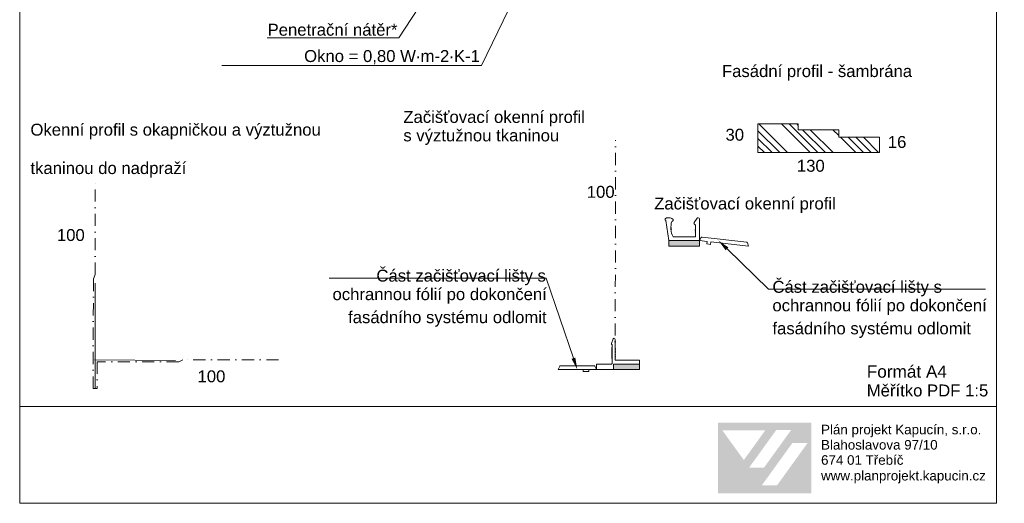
# Model space of a CAD drawing. Header units: millimetres. Extents: x -206567 to 17111, y -22400 to 134443.
# Tile 12 of 22: x -192330 to -191300, y 59639 to 60145. Entities that reach past the tile are written whole.
import ezdxf

# ---------------------------------------------------------------- set-up
doc = ezdxf.new("R2010")
doc.units = ezdxf.units.MM
doc.header["$MEASUREMENT"] = 0
doc.linetypes.add('VÝZTUŽNÁ_SÍŤ', pattern=[25.4, 12.7, -6.35, 0, -6.35])
doc.styles.add('GENEROVANÝ_STYL_1', font='txt')

msp = doc.modelspace()

# ---------------------------------------------------------------- hatches: boundary and pattern name
at = {"linetype": 'Continuous', "lineweight": 13}
h = msp.add_hatch(dxfattribs=at)
h.set_pattern_fill('ANSI34_0001', color=254, style=0, pattern_type=2)
h.set_pattern_definition([(135, (-191493.94, 60021), (23.865, 23.865), []), (135, (-191501.896, 60021), (23.865, 23.865), []), (135, (-191509.85, 60021), (23.865, 23.865), []), (135, (-191517.806, 60021), (23.865, 23.865), [])])
h.paths.add_polyline_path([(-191557.4, 60006), (-191430.4, 60006), (-191430.4, 60022), (-191472.9, 60022), (-191472.9, 60030), (-191515.4, 60030), (-191515.4, 60036), (-191557.4, 60036)])
at = {"linetype": 'Continuous', "lineweight": 20, "true_color": 0xff6600}
for points in [[(-191650.7, 59913.9), (-191650.7, 59908), (-191618.7, 59907.9), (-191618.7, 59913.9)], [(-191681.4, 59784.7), (-191708.4, 59784.7), (-191708.4, 59778.9), (-191681.4, 59779)]]:
    msp.add_hatch(color=30, dxfattribs=at).paths.add_polyline_path(points)
at = {"linetype": 'Continuous', "lineweight": 13}
for points in [[(-191591.2, 59903.7), (-191588.3, 59906.7), (-191598.7, 59913.9)], [(-191748.5, 59791.4), (-191752.4, 59790.1), (-191746.4, 59778.9)]]:
    msp.add_hatch(color=154, dxfattribs=at).paths.add_polyline_path(points)
h = msp.add_hatch(color=1, dxfattribs=at)
h.paths.add_polyline_path([(-191599.3, 59649.4), (-191501.5, 59649.4), (-191501.5, 59723.2), (-191599.3, 59723.2)])
h.paths.add_polyline_path([(-191594.8, 59715.4), (-191549.7, 59715.4), (-191572.2, 59684.2)], flags=0)
h.paths.add_polyline_path([(-191566.7, 59676.2), (-191538.4, 59715.5), (-191522.8, 59715.5), (-191551.1, 59676.2)], flags=0)
h.paths.add_polyline_path([(-191537.4, 59657.8), (-191553.3, 59657.8), (-191521.3, 59702.2), (-191505.4, 59702.2)], flags=0)

# ---------------------------------------------------------------- linework, layer by layer
at = {"color": 154, "linetype": 'Continuous', "lineweight": 13}
for p, q in [((-191758.5, 60393.2), (-191933.2, 60126.1)), ((-191755.9, 60284.5), (-191846.7, 60097.2)), ((-191935.2, 60126.1), (-192071, 60126.1)), ((-191933.2, 60126.1), (-191935.2, 60126.1)), ((-191848.7, 60097.2), (-192118.2, 60097.2)), ((-191846.7, 60097.2), (-191848.7, 60097.2)), ((-191589.7, 59905.2), (-191546.3, 59862.9)), ((-191780.9, 59874.5), (-192005.9, 59874.5)), ((-191778.9, 59874.5), (-191780.9, 59874.5)), ((-191750.5, 59790.8), (-191778.9, 59874.5)), ((-191546.3, 59862.9), (-191544.3, 59862.9)), ((-191544.3, 59862.9), (-191319.4, 59862.9)), ((-192329.7, 59740.3), (-191307.8, 59740.3))]:
    msp.add_line(p, q, dxfattribs=at)
at = {"color": 7, "linetype": 'VÝZTUŽNÁ_SÍŤ', "lineweight": 13}
msp.add_line((-191706.8, 59789), (-191706.3, 60019), dxfattribs=at)
at = {"color": 48, "linetype": 'Continuous', "lineweight": 20, "true_color": 0x5a400a}
for p, q in [((-191624.2, 59933), (-191621.1, 59937.4)), ((-191620.1, 59937.9), (-191619.9, 59937.9)), ((-191650.7, 59913.9), (-191653.8, 59934.9)), ((-191648.4, 59927.5), (-191648, 59927.3)), ((-191648.4, 59927.1), (-191648, 59927.3)), ((-191648.4, 59926.7), (-191648, 59926.5)), ((-191623, 59930.3), (-191624.1, 59931.5)), ((-191622.7, 59917.9), (-191622.7, 59929.5)), ((-191618.7, 59936.7), (-191618.7, 59913.9)), ((-191648.4, 59926.3), (-191648, 59926.5)), ((-191648.4, 59925.9), (-191647.9, 59925.7)), ((-191648.3, 59925.5), (-191647.9, 59925.7)), ((-191646.2, 59917.9), (-191622.7, 59917.9)), ((-191622.7, 59925.7), (-191623.1, 59925.5)), ((-191622.7, 59925.3), (-191623.1, 59925.5)), ((-191622.7, 59924.9), (-191623.1, 59924.7)), ((-191622.7, 59924.5), (-191623.1, 59924.7)), ((-191622.7, 59924.1), (-191623.1, 59923.9)), ((-191622.7, 59923.7), (-191623.1, 59923.9)), ((-191622.7, 59923.3), (-191623.1, 59923.1)), ((-191622.7, 59922.9), (-191623.1, 59923.1)), ((-191622.7, 59922.5), (-191623.1, 59922.3)), ((-191622.7, 59922.1), (-191623.1, 59922.3)), ((-191618.7, 59913.9), (-191616.7, 59917.3)), ((-191615.9, 59917.6), (-191569.2, 59912.2)), ((-191650.7, 59913.9), (-191650.7, 59908)), ((-191650.7, 59913.9), (-191618.7, 59913.9)), ((-191650.7, 59908), (-191618.7, 59907.9)), ((-191618.7, 59913.9), (-191618.7, 59907.9)), ((-191610.7, 59913), (-191618.7, 59913.9)), ((-191611, 59910.4), (-191610.7, 59913)), ((-191607.1, 59909.9), (-191611, 59910.4)), ((-191606.8, 59912.6), (-191607.1, 59909.9)), ((-191567.3, 59908), (-191606.8, 59912.6)), ((-191567.3, 59908), (-191568.5, 59911.7)), ((-191710.6, 59806.1), (-191709, 59811.1)), ((-191710.1, 59804.8), (-191710.1, 59785.3)), ((-191708.1, 59811.6), (-191707.9, 59811.6)), ((-191706.8, 59789), (-191706.8, 59810.4)), ((-191710.1, 59801.7), (-191710.5, 59801.5)), ((-191710.1, 59801.3), (-191710.5, 59801.5)), ((-191710.1, 59800.9), (-191710.5, 59800.7)), ((-191710.1, 59800.5), (-191710.5, 59800.7)), ((-191710.1, 59800.1), (-191710.5, 59799.9)), ((-191710.1, 59799.7), (-191710.5, 59799.9)), ((-191710.1, 59799.3), (-191710.5, 59799.2)), ((-191710.1, 59799), (-191710.5, 59799.2)), ((-191710.1, 59798.6), (-191710.5, 59798.4)), ((-191710.1, 59798.2), (-191710.5, 59798.4)), ((-191710.1, 59797.8), (-191710.5, 59797.6)), ((-191710.1, 59797.4), (-191710.5, 59797.6)), ((-191710.1, 59797), (-191710.5, 59796.9)), ((-191710.1, 59796.7), (-191710.5, 59796.9)), ((-191710.1, 59796.3), (-191710.5, 59796.1)), ((-191710.1, 59795.9), (-191710.5, 59796.1)), ((-191710.1, 59795.5), (-191710.5, 59795.3)), ((-191710.1, 59795.1), (-191710.5, 59795.3)), ((-191710.1, 59794.7), (-191710.5, 59794.5)), ((-191710.1, 59794.3), (-191710.5, 59794.5)), ((-191710.1, 59794), (-191710.5, 59793.8)), ((-191710.1, 59793.6), (-191710.5, 59793.8)), ((-191710.1, 59793.3), (-191710.5, 59793.1)), ((-191710.1, 59792.9), (-191710.5, 59793.1)), ((-191706.8, 59801.7), (-191706.4, 59801.5)), ((-191706.8, 59801.3), (-191706.4, 59801.5)), ((-191706.8, 59800.9), (-191706.4, 59800.7)), ((-191706.8, 59800.5), (-191706.4, 59800.7)), ((-191706.8, 59800.1), (-191706.4, 59799.9)), ((-191706.8, 59799.7), (-191706.4, 59799.9)), ((-191706.8, 59799.3), (-191706.4, 59799.2)), ((-191706.8, 59799), (-191706.4, 59799.2)), ((-191706.8, 59798.6), (-191706.4, 59798.4)), ((-191706.8, 59798.2), (-191706.4, 59798.4)), ((-191706.8, 59797.8), (-191706.4, 59797.6)), ((-191706.8, 59797.4), (-191706.4, 59797.6)), ((-191706.8, 59797), (-191706.4, 59796.9)), ((-191706.8, 59796.7), (-191706.4, 59796.9)), ((-191706.8, 59796.3), (-191706.4, 59796.1)), ((-191706.8, 59795.9), (-191706.4, 59796.1)), ((-191706.8, 59795.5), (-191706.4, 59795.3)), ((-191706.8, 59795.1), (-191706.4, 59795.3)), ((-191706.8, 59794.7), (-191706.4, 59794.5)), ((-191706.8, 59794.3), (-191706.4, 59794.5)), ((-191706.8, 59794), (-191706.4, 59793.8)), ((-191706.8, 59793.6), (-191706.4, 59793.8)), ((-191706.8, 59793.3), (-191706.4, 59793.1)), ((-191706.8, 59792.9), (-191706.4, 59793.1)), ((-191728.8, 59782.8), (-191764.1, 59782.8)), ((-191726.4, 59784.1), (-191726.4, 59778.9)), ((-191710.7, 59784.7), (-191725.8, 59784.7)), ((-191710.1, 59792.5), (-191710.5, 59792.3)), ((-191710.1, 59792.1), (-191710.5, 59792.3)), ((-191710.1, 59791.7), (-191710.5, 59791.5)), ((-191710.1, 59791.3), (-191710.5, 59791.5)), ((-191710.1, 59790.9), (-191710.5, 59790.7)), ((-191710.1, 59790.5), (-191710.5, 59790.7)), ((-191681.4, 59784.7), (-191708.4, 59784.7)), ((-191708.4, 59778.9), (-191708.4, 59784.7)), ((-191706.8, 59792.5), (-191706.4, 59792.3)), ((-191706.8, 59792.1), (-191706.4, 59792.3)), ((-191706.8, 59791.7), (-191706.4, 59791.5)), ((-191706.8, 59791.3), (-191706.4, 59791.5)), ((-191706.8, 59790.9), (-191706.4, 59790.7)), ((-191706.8, 59790.5), (-191706.4, 59790.7)), ((-191681.8, 59788.6), (-191706.4, 59788.6)), ((-191681.4, 59788.2), (-191681.4, 59784.7)), ((-191681.4, 59784.8), (-191681.4, 59778.9)), ((-191766.4, 59778.9), (-191764.8, 59782.3)), ((-191726.4, 59778.9), (-191766.4, 59778.9)), ((-191740.4, 59776.9), (-191740.4, 59778.9)), ((-191734.4, 59776.9), (-191740.4, 59776.9)), ((-191734.4, 59778.9), (-191734.4, 59776.9)), ((-191726.4, 59778.9), (-191728.1, 59782.3)), ((-191708.4, 59778.9), (-191726.4, 59778.9))]:
    msp.add_line(p, q, dxfattribs=at)
at = {"color": 7, "linetype": 'Continuous', "lineweight": 20}
msp.add_line((-191618.7, 59913.9), (-191618.7, 59913.1), dxfattribs=at)
at = {"color": 30, "linetype": 'Continuous', "lineweight": 20, "true_color": 0xff6600}
msp.add_line((-191708.4, 59778.9), (-191681.4, 59778.9), dxfattribs=at)
at = {"color": 154, "linetype": 'Continuous', "lineweight": 13}
msp.add_lwpolyline([(-192329.7, 61106.1), (-191307.8, 61106.1), (-191307.8, 59638.9), (-192329.7, 59638.9)], close=True, dxfattribs=at)
at = {"color": 30, "linetype": 'Continuous', "lineweight": 20, "true_color": 0xff6600, "flags": 128}
msp.add_lwpolyline([(-191557.4, 60006), (-191430.4, 60006), (-191430.4, 60022), (-191472.9, 60022), (-191472.9, 60030), (-191515.4, 60030), (-191515.4, 60036), (-191557.4, 60036)], close=True, dxfattribs=at)
at = {"color": 7, "linetype": 'VÝZTUŽNÁ_SÍŤ', "lineweight": 13}
msp.add_lwpolyline([(-192059, 59789.1), (-192159, 59789.1), (-192163.4, 59787.1), (-192248.8, 59787.1), (-192248.8, 59759.1), (-192252.9, 59759.1), (-192252.6, 59873.8), (-192250.8, 59878.3), (-192250.8, 59978.3)], dxfattribs=at)
at = {"color": 48, "linetype": 'Continuous', "lineweight": 20, "true_color": 0x5a400a, "flags": 128}
msp.add_lwpolyline([(-191647.5, 59934), (-191646.9, 59934.2), (-191646.5, 59934.5), (-191646.2, 59934.8), (-191646, 59935.2), (-191646, 59935.6), (-191646.2, 59936), (-191646.5, 59936.4), (-191647, 59936.7), (-191647.6, 59937.1), (-191648.3, 59937.4), (-191649.1, 59937.6), (-191649.9, 59937.7), (-191650.7, 59937.8), (-191651.6, 59937.8), (-191652.3, 59937.8), (-191653, 59937.6), (-191653.6, 59937.4), (-191654.1, 59937.2), (-191654.4, 59936.8), (-191654.6, 59936.5), (-191654.6, 59936.1), (-191654.5, 59935.7), (-191654.2, 59935.3), (-191653.8, 59934.9)], dxfattribs=at)
at = {"color": 48, "linetype": 'Continuous', "lineweight": 20, "true_color": 0x5a400a}
for points in [[(-192250.9, 59869.3), (-192250.9, 59759.3)], [(-192251.4, 59789.2), (-192166.6, 59788.5)]]:
    msp.add_lwpolyline(points, dxfattribs=at)
for centre, radius, start, end in [((-191620.1, 59936.7), 1.2, 90, 144.8428), ((-191619.9, 59936.7), 1.2, 0, 90), ((-191626.5, 59927.6), 22, 163.0254, 206.0671), ((-191623.2, 59932.3), 1.2, 144.8428, 220.7557), ((-191623.9, 59929.5), 1.2, 0, 40.7557), ((-191616, 59916.8), 0.8, 83.3858, 148.3071), ((-191569.3, 59911.4), 0.8, 18.4644, 83.3858), ((-191709.5, 59805.8), 1.16, 162.5804, 238.4933), ((-191708.1, 59810.4), 1.16, 90, 144.8428), ((-191707.9, 59810.4), 1.16, 0, 90), ((-191764.1, 59782), 0.773, 89.9197, 154.841), ((-191728.8, 59782), 0.773, 25.159, 90.0803), ((-191725.8, 59784.1), 0.6, 90, 180.0002), ((-191710.7, 59785.3), 0.6, 270, 0), ((-191706.4, 59789), 0.4, 180, 270), ((-191681.8, 59788.2), 0.4, 0, 90)]:
    msp.add_arc(centre, radius, start, end, dxfattribs=at)

# ---------------------------------------------------------------- texts
at = {"color": 154, "linetype": 'Continuous', "lineweight": 13, "char_height": 12.5, "attachment_point": 7, "style": 'GENEROVANÝ_STYL_1'}
for s, insert in [('\\A1;{\\pql;\\fArial|b0|i0|c238|p38;Penetrační nátěr*}', (-192070.4, 60128.2)), ('\\A1;{\\pql;\\fArial|b0|i0|c238|p38;Okno = 0,8\\fArial|b0|i0|c238|p38;0\\fArial|b0|i0|c238|p38; W∙m-2∙K-1}', (-192032.2, 60098.5)), ('\\A1;{\\pql;\\fArial|b0|i0|c238|p38;Fasádní profil - šambrána }', (-191595.1, 60081.3)), ('\\A1;{\\pql;\\fArial|b0|i0|c238|p38;Okenní profil s okapničkou a výztužnou}', (-192318.5, 60020)), ('\\A1;{\\pql;\\fArial|b0|i0|c238|p38;30}', (-191591.4, 60018.3)), ('\\A1;{\\pql;\\fArial|b0|i0|c238|p38;16}', (-191421.6, 60010.7)), ('\\A1;{\\pql;\\fArial|b0|i0|c238|p38;tkaninou do nadpraží}', (-192318.5, 59979.8)), ('\\A1;{\\pql;\\fArial|b0|i0|c238|p38;1\\fArial|b0|i0|c238|p38;30}', (-191516.7, 59985.8)), ('\\A1;{\\pql;\\fArial|b0|i0|c238|p38;100}', (-191736.5, 59958.5)), ('\\A1;{\\pql;\\fArial|b0|i0|c238|p38;Začišťovací okenní profil}', (-191666, 59942.7)), ('\\A1;{\\pql;\\fArial|b0|i0|c238|p38;100}', (-192290.8, 59913.3)), ('\\A1;{\\pql;\\fArial|b0|i0|c238|p38;Část začišťovací lišty s}', (-191956.6, 59867.2)), ('\\A1;{\\pql;\\fArial|b0|i0|c238|p38;Část začišťovací lišty s}', (-191542.3, 59855.5)), ('\\A1;{\\pql;\\fArial|b0|i0|c238|p38;ochrannou fólií po dokončení}', (-192002.5, 59847.8)), ('\\A1;{\\pql;\\fArial|b0|i0|c238|p38;ochrannou fólií po dokončení}', (-191542.3, 59836.1)), ('\\A1;{\\pql;\\fArial|b0|i0|c238|p38;fasádního systému odlomit}', (-191986.2, 59823.7)), ('\\A1;{\\pql;\\fArial|b0|i0|c238|p38;fasádního systému odlomit}', (-191542.3, 59812)), ('\\A1;{\\pql;\\fArial|b0|i0|c238|p38;100}', (-192143.7, 59765.4))]:
    msp.add_mtext(s, dxfattribs=dict(at, insert=insert))
at = {"color": 154, "linetype": 'Continuous', "lineweight": 13, "attachment_point": 7, "style": 'GENEROVANÝ_STYL_1'}
for s, insert, char_height, line_spacing_factor in [('\\A1;{\\pql;\\fArial|b0|i0|c238|p38;Začišťovací okenní profil \\P\\pql;\\fArial|b0|i0|c238|p38;s výztužnou tkaninou}', (-191928.4, 60014), 12.5, 0.927826), ('\\A1;{\\pql;\\fArial|b0|i0|c238|p38;Formát A\\fArial|b0|i0|c238|p38;\\H0.971470x;4\\P\\pql;\\fArial|b0|i0|c238|p38;Měřítko PDF 1:5}', (-191443.6, 59750.6), 12.867, 0.931973)]:
    msp.add_mtext(s, dxfattribs=dict(at, insert=insert, char_height=char_height, line_spacing_factor=line_spacing_factor))
at = {"color": 7, "linetype": 'Continuous', "lineweight": 20, "char_height": 10, "attachment_point": 7, "style": 'GENEROVANÝ_STYL_1'}
for s, insert in [('\\A1;{\\pql;\\fArial|b0|i0|c238|p38;Plán projekt Kapucín, s.r.o.}', (-191491.4, 59708.1)), ('\\A1;{\\pql;\\fArial|b0|i0|c238|p38;Blahoslavova 97/10}', (-191491.4, 59695)), ('\\A1;{\\pql;\\fArial|b0|i0|c238|p38;674 01 Třebíč}', (-191491.4, 59679.1)), ('\\A1;{\\pql;\\fArial|b0|i0|c238|p38;www.planprojekt.kapucin.cz}', (-191491.4, 59659.8))]:
    msp.add_mtext(s, dxfattribs=dict(at, insert=insert))

doc.saveas('drawing.dxf')
